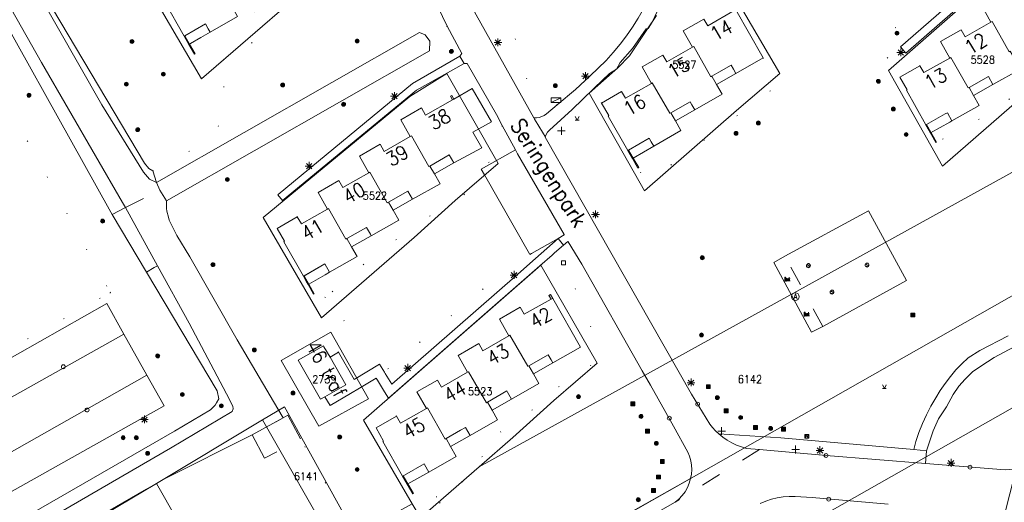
# Model space of a CAD drawing. Header units: metres. Extents: x 3 to 114181, y 112716 to 476231.
# Tile 62 of 90: x 112667 to 112793, y 475675 to 475737. Entities that reach past the tile are written whole.
import ezdxf
from ezdxf.enums import TextEntityAlignment as Align

# ---------------------------------------------------------------- set-up
doc = ezdxf.new("R2010")
doc.units = ezdxf.units.M
doc.header["$MEASUREMENT"] = 0
for name, pattern in [('DGN Style 1', [5.201608, 0.008655, -5.192953]), ('DGN Style 2', [8.654921, 5.192953, -3.461969]), ('DGN Style 3', [12.11689, 8.654921, -3.461969]), ('DGN Style 5', [6.058445, 2.596476, -3.461969])]:
    doc.linetypes.add(name, pattern=pattern)
for name, color, linetype, lineweight in [('Cultuurscheiding BGT', 3, 'DGN Style 1', 0), ('Functie scheiding OWT BGT', 4, 'DGN Style 5', 0), ('Functie scheiding WGD BGT', 7, 'DGN Style 5', 0), ('Functie scheiding WTD BGT', 5, 'DGN Style 5', 0), ('Insteeksloot BGT', 4, 'Continuous', 0), ('Kadasterperceelnummers', 14, 'Continuous', 0), ('Kadasterpercelen', 14, 'Continuous', 13), ('Kant algemeen verharding BGT', 7, 'Continuous', 0), ('Kant water BGT', 4, 'Continuous', 0), ('Luifel H1 BGT', 1, 'DGN Style 3', 13), ('Muur BGT', 1, 'Continuous', 13), ('Overkapping H1 BGT', 9, 'DGN Style 2', 0), ('Pand BGT', 7, 'Continuous', 13), ('Symbool Afvalbak BGT', 5, 'Continuous', 0), ('Symbool Bank BGT', 2, 'Continuous', 0), ('Symbool Boom BGT', 3, 'Continuous', 0), ('Symbool Brievenbus BGT', 3, 'Continuous', 0), ('Symbool Inspectieput BGT', 5, 'Continuous', 0), ('Symbool Kast BGT', 7, 'Continuous', 0), ('Symbool Kolk BGT', 5, 'Continuous', 0), ('Symbool Lichtmast BGT', 7, 'Continuous', 0), ('Symbool Paal - Steen BGT', 7, 'Continuous', 0), ('Symbool Speelvoorziening BGT', 30, 'Continuous', 0), ('Symbool Verkeersbordpaal BGT', 7, 'Continuous', 0), ('Symbool Verklikker Transportleiding BGT', 5, 'Continuous', 0), ('Tekst Nummeraanduidingsreeks BGT', 7, 'Continuous', 0), ('Tekst Nummeraanduidingsreeks bijzonder BGT', 7, 'Continuous', 0), ('Tekst ORL Straatnaam BGT', 3, 'Continuous', 0), ('Tussenmuur BGT', 7, 'Continuous', 13), ('Walbescherming BGT', 5, 'Continuous', 13)]:
    doc.layers.add(name, color=color, linetype=linetype, lineweight=lineweight)
doc.styles.add('Style-STANDARD', font='STANDARD.shx')

# ---------------------------------------------------------------- blocks, each defined once
blk = doc.blocks.new('CELQ31')
at = {"layer": 'Symbool Verklikker Transportleiding BGT'}
for p, q in [((0, 0), (-0.025, 0.05)), ((-0.025, 0), (0.025, 0)), ((0, 0), (0.025, 0.05))]:
    blk.add_line(p, q, dxfattribs=at)
blk = doc.blocks.new('CELQ70')
at = {"layer": 'Symbool Kast BGT'}
for p, q in [((-0.062, 0.031), (0.062, 0.031)), ((-0.062, -0.031), (-0.062, 0.031)), ((-0.062, -0.031), (0.062, 0.031)), ((0.062, -0.031), (0.062, 0.031)), ((-0.062, -0.031), (0.062, -0.031))]:
    blk.add_line(p, q, dxfattribs=at)
blk = doc.blocks.new('CELQ49')
at = {"layer": 'Symbool Afvalbak BGT'}
blk.add_circle((0, 0), 0.05, dxfattribs=at)
at = {"layer": 'Symbool Afvalbak BGT', "style": 'Style-STANDARD'}
blk.add_text('A', height=0.0667, dxfattribs=at).set_placement((0.003, 0.003), align=Align.MIDDLE_CENTER)
blk = doc.blocks.new('CELQ21')
at = {"layer": 'Symbool Lichtmast BGT'}
for p, q in [((-0.05, 0), (0.05, 0)), ((0.035, -0.034), (-0.035, 0.034)), ((0.035, 0.034), (-0.035, -0.034)), ((0, 0.053), (0, -0.047))]:
    blk.add_line(p, q, dxfattribs=at)
blk = doc.blocks.new('CELQ30')
at = {"layer": 'Symbool Verkeersbordpaal BGT'}
for p, q in [((-0.05, 0), (0.05, 0)), ((0, 0.05), (0, -0.05))]:
    blk.add_line(p, q, dxfattribs=at)
blk = doc.blocks.new('CELQ20')
at = {"layer": 'Symbool Paal - Steen BGT', "flags": 128}
for points in [[(-0.025, -0.025), (-0.025, 0.025), (0.025, 0.025), (0.025, -0.025)], [(-0.018, -0.018), (-0.018, 0.018), (0.018, 0.018), (0.018, -0.018)], [(-0.011, -0.011), (-0.011, 0.011), (0.011, 0.011), (0.011, -0.011)], [(-0.004, -0.004), (-0.004, 0.004), (0.004, 0.004), (0.004, -0.004)]]:
    blk.add_lwpolyline(points, close=True, dxfattribs=at)
blk = doc.blocks.new('CELQ72')
at = {"layer": 'Symbool Inspectieput BGT', "flags": 128}
blk.add_lwpolyline([(0.025, 0.025), (-0.025, 0.025), (-0.025, -0.025), (0.025, -0.025)], close=True, dxfattribs=at)
blk = doc.blocks.new('CELQ24_1')
at = {"layer": 'Symbool Kolk BGT'}
blk.add_circle((0, 0), 0.025, dxfattribs=at)
blk = doc.blocks.new('CELQ64')
at = {"layer": 'Symbool Brievenbus BGT'}
for p, q in [((-0.025, 0.031), (0.025, 0.031)), ((-0.025, -0.019), (-0.025, 0.031)), ((-0.025, 0.031), (-0.007, 0.005)), ((-0.025, -0.019), (-0.007, 0.005)), ((0.025, 0.031), (0.007, 0.005)), ((0.007, 0.005), (0.025, -0.019)), ((0.025, 0.031), (0.025, -0.019)), ((0.025, -0.019), (-0.025, -0.019))]:
    blk.add_line(p, q, dxfattribs=at)
blk.add_arc((0, 0.025), 0.0125, 233.7105, 306.2901, dxfattribs=at)
blk = doc.blocks.new('BGT_SP')
at = {"layer": 'Symbool Speelvoorziening BGT'}
blk.add_circle((0, 0), 0.025, dxfattribs=at)
at = {"layer": 'Symbool Speelvoorziening BGT', "style": 'Style-STANDARD', "width": 1.060836}
blk.add_text('S', height=0.0471, dxfattribs=at).set_placement((0.001, 0.003), align=Align.MIDDLE_CENTER)
blk = doc.blocks.new('BGT_BK')
at = {"layer": 'Symbool Bank BGT', "style": 'Style-STANDARD', "width": 0.399371}
blk.add_text('Bank', height=0.05, dxfattribs=at).set_placement((0.011, 0), align=Align.MIDDLE_CENTER)
blk = doc.blocks.new('CELA07')
at = {"layer": 'Symbool Boom BGT'}
for radius in [0.025, 0.018, 0.011, 0.00407]:
    blk.add_circle((0, 0), radius, dxfattribs=at)

msp = doc.modelspace()

# ---------------------------------------------------------------- linework, layer by layer
at = {"layer": 'Cultuurscheiding BGT', "flags": 128}
for points in [[(112622.55, 475812.53), (112621.41, 475811.73), (112619.95, 475810.53), (112619.32, 475809.93), (112618.89, 475809.39), (112618.64, 475808.81), (112618.6, 475808.19), (112622.23, 475801.54), (112635.97, 475777.05), (112652.08, 475748.89), (112667.11, 475723.1), (112678.63, 475702.02)], [(112705.7, 475762.19), (112707.71, 475759.82), (112709.72, 475756.91), (112713.01, 475749.3), (112713.04, 475749.23), (112713.86, 475748.9), (112714.02, 475747.88), (112708.55, 475745.46), (112707.58, 475745.03), (112707.61, 475744.65), (112707.66, 475743.98), (112705.61, 475742.84), (112695.62, 475737.29), (112696.66, 475734.95), (112696.99, 475734.21), (112693.33, 475731.98)], [(112791.04, 475746.76), (112789.83, 475744.53), (112786.95, 475742.31), (112782.46, 475738.63), (112777.18, 475734.06), (112777.72, 475733.25), (112778.86, 475731.55), (112780.04, 475729.68)], [(112736.04, 475726.13), (112732.54, 475728.41), (112731.31, 475731.52), (112730.7, 475734.42), (112729.08, 475738.23)], [(112721.89, 475736.21), (112721.4, 475736.03), (112721.38, 475736.02), (112719.08, 475735.11)], [(112807.58, 475733.1), (112807.16, 475733), (112805.3, 475732.54), (112803.16, 475733.05), (112803.04, 475733.03), (112802.39, 475732.92), (112800.54, 475732.61), (112798.98, 475731.79), (112791.4, 475724.18), (112790.87, 475724.66), (112786.71, 475722.32), (112784.74, 475721.33)], [(112684.08, 475717.65), (112684.47, 475717.67), (112691.3, 475721.6), (112691.15, 475721.98), (112691.21, 475722.04), (112693.11, 475724.02), (112693.33, 475731.98)], [(112693.33, 475731.98), (112689.43, 475732.63)], [(112762.47, 475732.17), (112764.46, 475728.7), (112748.38, 475716.73), (112747.43, 475716.22), (112746.4, 475718.01)], [(112782.61, 475731.13), (112780.81, 475732.75)], [(112741.72, 475726.36), (112740.68, 475728.16)], [(112728.97, 475723.46), (112728.84, 475721.18), (112727.89, 475719.03), (112726.82, 475718.57), (112726.23, 475717.88), (112724.49, 475715.23), (112723.88, 475714.29), (112722.69, 475713.57), (112722.56, 475713.52), (112720.74, 475712.8), (112718.18, 475710.55), (112713.6, 475707.77), (112706.28, 475701.38)], [(112702.65, 475711.73), (112700.76, 475713.82)], [(112735.36, 475706.81), (112736.15, 475706.26), (112736.39, 475706.09), (112740.11, 475699.22), (112740.15, 475698.89), (112740.52, 475696.35), (112740.52, 475696.32), (112740.54, 475696.2), (112740.57, 475696.02), (112740.12, 475694.73), (112739.78, 475693.78), (112740.49, 475692.37), (112740.51, 475692.32), (112740.31, 475692.21), (112734.68, 475689.05), (112735.11, 475688.29), (112728.59, 475684.45), (112729.57, 475682.82), (112729.59, 475682.78), (112729.38, 475682.65), (112723.96, 475679.53), (112724.56, 475678.43), (112724.68, 475678.22), (112723.52, 475677.53), (112720.56, 475675.77)], [(112678.63, 475702.02), (112683.13, 475704.57), (112683.27, 475704.65)], [(112730.95, 475704.39), (112729.88, 475704.82), (112728.77, 475704.38), (112713.83, 475691.81)], [(112633.14, 475670.8), (112633.29, 475670.89), (112650.38, 475680.58), (112647.99, 475684.79), (112678.63, 475702.02)], [(112678.63, 475702.02), (112678.17, 475700.59)], [(112706.28, 475701.38), (112704.83, 475701.86)], [(112707.94, 475694.34), (112707.89, 475694.47), (112709.81, 475696.07), (112709.39, 475697.72), (112707.04, 475699.87), (112706.5, 475700.37), (112706.28, 475701.38)], [(112715.38, 475686.12), (112714.38, 475688.43)], [(112700.82, 475685.93), (112701.43, 475686.27), (112703.06, 475683.19), (112703.16, 475683), (112714.6, 475663.11), (112716.2, 475660.32)], [(112720.56, 475675.77), (112717.56, 475676.2)], [(112716.2, 475660.32), (112725.61, 475665.73), (112720.85, 475675.2), (112720.56, 475675.77)]]:
    msp.add_lwpolyline(points, dxfattribs=at)
at = {"layer": 'Functie scheiding OWT BGT', "flags": 128}
for points in [[(112678.87, 475712.05), (112680.57, 475712.93)], [(112684.69, 475705.46), (112684.28, 475705.22), (112683.27, 475704.65)]]:
    msp.add_lwpolyline(points, dxfattribs=at)
at = {"layer": 'Functie scheiding WGD BGT', "flags": 128}
for points in [[(112770.12, 475697.65), (112765.27, 475706.67)], [(112762.02, 475681.85), (112751.18, 475675.1)], [(112781.84, 475681.86), (112783.43, 475681.68)]]:
    msp.add_lwpolyline(points, dxfattribs=at)
at = {"layer": 'Functie scheiding WTD BGT', "flags": 128}
for points in [[(112685.01, 475715.15), (112684.56, 475716.14)], [(112680.57, 475712.93), (112685.01, 475715.15)], [(112685.01, 475715.15), (112685.87, 475713.8)]]:
    msp.add_lwpolyline(points, dxfattribs=at)
at = {"layer": 'Insteeksloot BGT', "flags": 128}
for points in [[(112624.65, 475820.7), (112635.21, 475803.41), (112649.91, 475777.45), (112667.32, 475745.1), (112683.02, 475718.62), (112683.59, 475717.93), (112684.08, 475717.65)], [(112678.87, 475712.05), (112678.7, 475712.34), (112659.85, 475746.1), (112642.79, 475775.44), (112625.24, 475807.79), (112622.55, 475812.53)], [(112684.08, 475717.65), (112684.56, 475716.14)], [(112683.27, 475704.65), (112678.87, 475712.05)], [(112683.27, 475704.65), (112692.37, 475689.38), (112692.57, 475688.36), (112692.26, 475687.85), (112692.09, 475687.56), (112691.49, 475686.96), (112686.86, 475684.23), (112649.98, 475662.96), (112619.31, 475645.46), (112614.19, 475642.54), (112570.6, 475617.26), (112566.23, 475614.72), (112543.64, 475601.66), (112543.85, 475600.48)]]:
    msp.add_lwpolyline(points, dxfattribs=at)
at = {"layer": 'Kadasterpercelen', "linetype": 'Continuous', "flags": 128}
for points in [[(112705.71, 475762.1), (112713.03, 475749.31), (112707.48, 475744.54), (112702.23, 475739.78), (112690.33, 475729.47), (112683.17, 475741.8)], [(112795.74, 475745.59), (112802.9, 475733.36), (112797.35, 475728.57), (112785.52, 475718.26), (112778.58, 475730.53)], [(112721.86, 475730.14), (112728.45, 475718.61), (112722.91, 475713.84), (112717.65, 475709.07), (112705.76, 475698.76), (112698.28, 475711.64), (112717.08, 475727.2)], [(112806.26, 475724), (112726, 475679.64), (112718.45, 475673.09), (112717.41, 475674.89), (112710.12, 475670.86), (112717.37, 475657.78), (112719.71, 475659.11), (112801.61, 475705.65)], [(112733.93, 475705.54), (112741.14, 475692.94), (112735.6, 475688.17), (112730.34, 475683.41), (112726, 475679.64), (112718.45, 475673.09), (112717.41, 475674.89), (112711.17, 475685.62)], [(112700.57, 475693.28), (112705.43, 475684.84), (112711.78, 475688.37), (112706.94, 475696.93)], [(112761.85, 475668.66), (112767.64, 475668.48), (112774.12, 475657.13), (112773.26, 475654.56), (112761.42, 475647.79), (112771.25, 475630.4), (112781.34, 475627.9), (112782.47, 475631.24), (112783.78, 475635.26), (112797.35, 475688.82)], [(112707.46, 475669.39), (112698.19, 475685.65), (112700.99, 475687.33), (112710.12, 475670.86)], [(112698.19, 475685.65), (112684.56, 475677.51), (112701.1, 475648.51), (112714.89, 475656.36), (112707.46, 475669.39)], [(112701.1, 475648.51), (112694.5, 475644.74), (112678.03, 475673.61), (112684.56, 475677.51)]]:
    msp.add_lwpolyline(points, close=True, dxfattribs=at)
for points in [[(112755.47, 475745.81), (112764.61, 475730.17), (112759.07, 475725.38), (112747.24, 475715.07), (112740.15, 475727.61), (112743.83, 475730.87), (112745.32, 475732.42), (112747.62, 475735.88), (112748.77, 475737.6)], [(112719.71, 475659.11), (112801.61, 475705.65)], [(112797.35, 475688.82), (112761.85, 475668.66)]]:
    msp.add_lwpolyline(points, dxfattribs=at)
at = {"layer": 'Kant algemeen verharding BGT', "flags": 128}
for points in [[(112721.89, 475736.21), (112719.53, 475741.16), (112719.42, 475741.21), (112716.01, 475742.83), (112713.85, 475750.48), (112713.24, 475752.63), (112715.23, 475755.86), (112714.45, 475759.38), (112713.16, 475764.78), (112712.11, 475768.03), (112712.04, 475767.96), (112711.98, 475767.9), (112710.23, 475766.23), (112705.7, 475762.19)], [(112725.77, 475758.95), (112722.24, 475755.84), (112719.98, 475753.85), (112720.08, 475753.46), (112721.28, 475748.77), (112721.82, 475746.86), (112722.44, 475744.97), (112723.13, 475743.11), (112723.88, 475741.27), (112724.71, 475739.46), (112725.6, 475737.68), (112733.01, 475724.47), (112733.36, 475724.46), (112733.71, 475724.51), (112734.05, 475724.61), (112734.36, 475724.76), (112734.65, 475724.96), (112736.04, 475726.13)], [(112736.04, 475726.13), (112738.36, 475728.09), (112740.27, 475729.87), (112742.3, 475731.84), (112743.22, 475732.85), (112744.09, 475733.9), (112744.92, 475734.98), (112745.7, 475736.1), (112746.43, 475737.25), (112747.11, 475738.44), (112750.24, 475743.53), (112750.76, 475744.21), (112751.32, 475744.85), (112751.93, 475745.46), (112752.57, 475746.03), (112753.24, 475746.56), (112762.37, 475751.92)], [(112740.68, 475728.16), (112740.81, 475728.29), (112742.74, 475730.16), (112743.63, 475730.69), (112744.09, 475731.58), (112745.71, 475733.38), (112747.44, 475735.9), (112747.71, 475735.93), (112748.21, 475736.76), (112749.27, 475739.02), (112750.57, 475741.39), (112751.06, 475741.57), (112751.84, 475742.4), (112751.78, 475742.77), (112752.26, 475743.45), (112752.79, 475744.09), (112753.37, 475744.69), (112754.01, 475745.24), (112754.68, 475745.73), (112754.71, 475745.74)], [(112780.81, 475732.75), (112780.13, 475733.57), (112793.53, 475745.29), (112794.14, 475745.83), (112794.12, 475745.85), (112791.04, 475746.76)], [(112780.81, 475732.75), (112795.22, 475745.39)], [(112700.76, 475713.82), (112700.14, 475714.57), (112700.2, 475714.62), (112717.46, 475728.87), (112723.51, 475732.39), (112723.76, 475732.71), (112721.89, 475736.21)], [(112723.51, 475732.39), (112723.56, 475732.31), (112724.07, 475731.45), (112724.45, 475731.42), (112728.21, 475724.87), (112728.97, 475723.46)], [(112700.76, 475713.82), (112717.97, 475728), (112724.07, 475731.45)], [(112740.68, 475728.16), (112737.93, 475725.54), (112735.02, 475722.88), (112734.8, 475722.61), (112734.62, 475722.32), (112734.49, 475721.99), (112753.25, 475688.98), (112755.62, 475685.12), (112755.98, 475684.68), (112756.36, 475684.25), (112756.77, 475683.86), (112764.75, 475683.36), (112781.84, 475681.86), (112782.07, 475682.88), (112782.46, 475684.05), (112782.92, 475685.19), (112783.44, 475686.32), (112784.02, 475687.41), (112784.65, 475688.48), (112785.21, 475689.43), (112785.83, 475690.35), (112786.51, 475691.23), (112787.23, 475692.07), (112788, 475692.86), (112788.82, 475693.61), (112790.31, 475694.58), (112793.93, 475696.46)], [(112734.49, 475721.99), (112734.46, 475722.04), (112734.25, 475722.4), (112733.54, 475723.59), (112733.11, 475724.3), (112733.01, 475724.47)], [(112730.95, 475704.39), (112733.23, 475706.39), (112736.15, 475708.95), (112732.74, 475707.02), (112732.53, 475706.89), (112732.47, 475707), (112726.67, 475717.14), (112726.26, 475717.86), (112730.65, 475720.35), (112728.97, 475723.46)], [(112736.15, 475708.95), (112736.92, 475709.42), (112736.94, 475709.43), (112736.91, 475709.48), (112730.94, 475719.84), (112730.65, 475720.35)], [(112780.87, 475703.56), (112770.12, 475697.65), (112768.7, 475696.93), (112763.86, 475705.88), (112765.27, 475706.67), (112775.99, 475712.52), (112780.87, 475703.56)], [(112717.6, 475657.89), (112734.39, 475667.56), (112753.16, 475678.11), (112753.26, 475678.69), (112753.3, 475679.27), (112753.27, 475679.84), (112753.18, 475680.42), (112753.02, 475680.98), (112752.8, 475681.52), (112750.98, 475684.87), (112748, 475690.13), (112746.95, 475691.98), (112739.19, 475705.64), (112737.43, 475708.52), (112737.39, 475708.58), (112736.85, 475708.12), (112735.69, 475707.1), (112735.36, 475706.81)], [(112736.15, 475708.95), (112736.85, 475708.12)], [(112714.38, 475688.43), (112733.8, 475705.45), (112735.36, 475706.81)], [(112713.83, 475691.81), (112713.95, 475691.61), (112714.79, 475690.24), (112730.95, 475704.39)], [(112678.17, 475700.59), (112649.45, 475684.33), (112651.55, 475680.53), (112680.38, 475696.66), (112678.17, 475700.59)], [(112683.34, 475691.42), (112680.38, 475696.66)], [(112793.57, 475679.26), (112794.07, 475679.27), (112794.57, 475679.34), (112794.62, 475679.54), (112798.76, 475696.05), (112798.05, 475696.19), (112797.86, 475696.23), (112797.6, 475696.15), (112794.51, 475694.9), (112794, 475694.66), (112792.15, 475693.67), (112790.43, 475692.58), (112789.36, 475691.82), (112788.42, 475690.9), (112787.62, 475690), (112786.87, 475688.9), (112786.01, 475687.35), (112785.01, 475685.78), (112784.3, 475684.27), (112783.43, 475681.68), (112783.34, 475680.06), (112793.57, 475679.26)], [(112706.85, 475693.71), (112707.94, 475694.34)], [(112707.94, 475694.34), (112709.97, 475690.83), (112713.22, 475692.82), (112713.83, 475691.81)], [(112665.34, 475681.2), (112658.41, 475677.42), (112612.68, 475651.62), (112614.85, 475647.77), (112685.55, 475687.47), (112683.34, 475691.42), (112665.34, 475681.2)], [(112714.38, 475688.43), (112713.85, 475689.28), (112712.96, 475690.75), (112712.79, 475691.03), (112710.65, 475689.72), (112709.5, 475689.05), (112706.85, 475687.52), (112706.2, 475688.64)], [(112762.02, 475681.85), (112760.35, 475682), (112759.7, 475682.18), (112759.06, 475682.42), (112758.45, 475682.7), (112757.86, 475683.04), (112757.3, 475683.43), (112756.77, 475683.86)], [(112783.34, 475680.06), (112770.55, 475681.09), (112762.02, 475681.85)], [(112751.18, 475675.1), (112751.65, 475675.49), (112752.08, 475675.93), (112752.44, 475676.43), (112752.75, 475676.96), (112752.99, 475677.52), (112753.16, 475678.11)], [(112751.18, 475675.1), (112717.03, 475655.65), (112699.53, 475645.78), (112668.61, 475628.09), (112645.84, 475615.21), (112599.34, 475588.62), (112575.92, 475575.39), (112563.02, 475568.06), (112562.58, 475567.84), (112562.12, 475567.67), (112561.64, 475567.56), (112561.15, 475567.52), (112560.66, 475567.53), (112560.18, 475567.61)], [(112762.09, 475674.92), (112762.8, 475675.22), (112763.53, 475675.46), (112764.28, 475675.64), (112765.05, 475675.76), (112765.82, 475675.82), (112766.59, 475675.81), (112768.78, 475675.67), (112778.51, 475674.82)]]:
    msp.add_lwpolyline(points, dxfattribs=at)
at = {"layer": 'Kant water BGT', "flags": 128}
for points in [[(112623.78, 475820.2), (112628.62, 475811.94), (112639.36, 475793.29), (112650.13, 475774.41), (112660.64, 475755.76), (112677.56, 475726.14), (112682.88, 475717.49), (112683.65, 475716.57), (112684.56, 475716.14)], [(112680.57, 475712.93), (112680.22, 475713.57), (112669.8, 475731.56), (112656.21, 475755.57), (112647.31, 475771.57), (112634.64, 475793.37), (112623.81, 475813.42), (112622.07, 475816.67), (112621.63, 475817.49), (112621.37, 475817.84), (112620.97, 475818.23)], [(112684.56, 475716.14), (112718.36, 475735.42), (112719.08, 475735.11)], [(112719.08, 475735.11), (112719.66, 475734.32), (112719.64, 475733.08), (112685.87, 475713.8)], [(112684.69, 475705.46), (112680.57, 475712.93)], [(112685.87, 475713.8), (112685.87, 475712.83), (112685.91, 475712.48), (112686.09, 475711.69), (112686.18, 475711.32), (112687.19, 475709.35), (112688.84, 475706.59), (112694.91, 475695.94), (112700.13, 475687.1), (112700.82, 475685.93)], [(112543.85, 475600.48), (112544.52, 475600.87), (112558.68, 475609.12), (112573.04, 475616.81), (112586.69, 475625.13), (112601.63, 475633.84), (112622.92, 475645.86), (112644.06, 475657.51), (112686.38, 475682.04), (112694.27, 475686.72), (112694.41, 475687.1), (112694.36, 475687.44), (112693.99, 475688.15), (112693.93, 475688.26), (112688.75, 475698.1), (112684.69, 475705.46)], [(112669.43, 475668.53), (112675.26, 475672.12), (112683.3, 475676.76), (112685.6, 475678.08), (112696.85, 475683.73), (112700.82, 475685.93)]]:
    msp.add_lwpolyline(points, dxfattribs=at)
at = {"layer": 'Luifel H1 BGT', "flags": 128}
for points in [[(112690.87, 475736.51), (112688.21, 475734.98)], [(112691.22, 475735.9), (112690.87, 475736.51)], [(112691.47, 475735.46), (112691.22, 475735.9)], [(112688.21, 475734.98), (112688.12, 475734.93)], [(112688.12, 475734.93), (112688.73, 475733.87), (112688.81, 475733.92)], [(112688.95, 475734), (112690.26, 475734.76)], [(112690.26, 475734.76), (112691.47, 475735.46)], [(112688.81, 475733.92), (112688.95, 475734)], [(112758.38, 475731.21), (112756.8, 475730.31)], [(112758.65, 475730.72), (112758.38, 475731.21)], [(112758.97, 475730.17), (112758.65, 475730.72)], [(112756.8, 475730.31), (112755.9, 475729.79)], [(112755.9, 475729.79), (112756.49, 475728.75)], [(112756.49, 475728.75), (112758.97, 475730.17)], [(112791.39, 475729.77), (112788.91, 475728.37)], [(112791.98, 475728.73), (112791.39, 475729.77)], [(112788.91, 475728.37), (112789.5, 475727.33), (112791.98, 475728.73)], [(112753.1, 475726.53), (112750.62, 475725.11)], [(112750.62, 475725.11), (112751.2, 475724.07), (112753.68, 475725.49)], [(112753.33, 475726.11), (112753.1, 475726.53)], [(112753.68, 475725.49), (112753.33, 475726.11)], [(112785.85, 475724.95), (112783.46, 475723.59)], [(112786.72, 475724.06), (112786.13, 475725.1), (112785.85, 475724.95)], [(112783.37, 475723.54), (112783.96, 475722.51), (112786.45, 475723.91)], [(112783.46, 475723.59), (112783.37, 475723.54)], [(112786.45, 475723.91), (112786.72, 475724.06)], [(112747.84, 475721.84), (112745.19, 475720.31)], [(112748.43, 475720.8), (112748.1, 475721.39), (112747.84, 475721.84)], [(112745.79, 475719.27), (112748.43, 475720.8)], [(112720.25, 475717.26), (112722.77, 475718.66), (112722.17, 475719.71), (112719.67, 475718.26)], [(112745.19, 475720.31), (112745.1, 475720.26)], [(112745.1, 475720.26), (112745.7, 475719.22), (112745.71, 475719.22)], [(112745.71, 475719.22), (112745.79, 475719.27)], [(112719.67, 475718.26), (112720.25, 475717.26)], [(112716.85, 475715.04), (112714.36, 475713.62)], [(112714.96, 475712.58), (112717.45, 475713.99), (112716.85, 475715.04)], [(112714.36, 475713.62), (112714.96, 475712.58)], [(112712.03, 475709.51), (112711.53, 475710.37), (112709.03, 475708.95), (112709.62, 475707.9)], [(112709.62, 475707.9), (112712.13, 475709.32)], [(112712.13, 475709.32), (112712.03, 475709.51)], [(112706.2, 475705.69), (112703.7, 475704.26)], [(112706.8, 475704.64), (112706.2, 475705.69)], [(112703.48, 475704.13), (112703.43, 475704.11)], [(112703.43, 475704.11), (112703.84, 475703.39)], [(112703.52, 475704.16), (112703.48, 475704.13)], [(112703.7, 475704.26), (112703.52, 475704.16)], [(112704.12, 475703.1), (112706.21, 475704.3)], [(112706.21, 475704.3), (112706.8, 475704.64)], [(112703.84, 475703.39), (112704.03, 475703.06)], [(112704.03, 475703.06), (112704.12, 475703.1)], [(112735.24, 475693.36), (112734.86, 475694.03), (112732.38, 475692.61), (112732.98, 475691.56)], [(112732.98, 475691.56), (112735.46, 475692.98)], [(112735.46, 475692.98), (112735.24, 475693.36)], [(112729.57, 475689.37), (112727.07, 475687.94)], [(112729.64, 475689.24), (112729.57, 475689.37)], [(112730.16, 475688.32), (112729.64, 475689.24)], [(112727.07, 475687.94), (112727.66, 475686.9)], [(112727.66, 475686.9), (112730.16, 475688.32)], [(112723.62, 475684.33), (112721.76, 475683.27)], [(112724.26, 475684.7), (112723.62, 475684.33)], [(112724.86, 475683.65), (112724.26, 475684.7)], [(112721.76, 475683.27), (112722.33, 475682.23)], [(112722.33, 475682.23), (112724.86, 475683.65)], [(112718.94, 475680.01), (112716.41, 475678.58)], [(112718.99, 475679.93), (112718.94, 475680.01)], [(112719.53, 475678.96), (112718.99, 475679.93)], [(112716.77, 475677.39), (112716.86, 475677.44), (112719.53, 475678.96)], [(112716.26, 475678.49), (112716.17, 475678.44)], [(112716.17, 475678.44), (112716.77, 475677.39)], [(112716.41, 475678.58), (112716.26, 475678.49)]]:
    msp.add_lwpolyline(points, dxfattribs=at)
at = {"layer": 'Muur BGT', "flags": 128}
for points in [[(112689.43, 475732.63), (112688.73, 475733.87), (112688.12, 475734.93)], [(112689.43, 475732.63), (112689.52, 475732.68), (112688.81, 475733.92), (112688.21, 475734.98)], [(112722.76, 475726.87), (112722.49, 475727.34), (112722.31, 475727.24), (112722.58, 475726.77)], [(112784.74, 475721.33), (112784.65, 475721.29), (112783.37, 475723.54)], [(112784.74, 475721.33), (112783.46, 475723.59)], [(112746.4, 475718.01), (112745.71, 475719.22), (112745.1, 475720.26)], [(112746.4, 475718.01), (112746.49, 475718.06), (112745.79, 475719.27), (112745.19, 475720.31)], [(112704.83, 475701.86), (112704.74, 475701.81), (112704.03, 475703.06), (112703.43, 475704.11)], [(112704.83, 475701.86), (112704.12, 475703.1), (112703.52, 475704.16)], [(112735.45, 475701.27), (112735.18, 475701.75), (112734.97, 475701.63), (112735.24, 475701.15)], [(112717.56, 475676.2), (112717.48, 475676.15), (112716.77, 475677.39), (112716.17, 475678.44)], [(112717.56, 475676.2), (112716.86, 475677.44), (112716.26, 475678.49)]]:
    msp.add_lwpolyline(points, dxfattribs=at)
at = {"layer": 'Overkapping H1 BGT', "flags": 128}
msp.add_lwpolyline([(112696.85, 475683.73), (112698.43, 475680.73), (112703.06, 475683.19), (112701.43, 475686.27), (112700.82, 475685.93), (112696.85, 475683.73)], dxfattribs=at)
at = {"layer": 'Pand BGT', "flags": 128}
for points in [[(112688.12, 475734.93), (112685.58, 475739.38), (112685.68, 475739.43), (112684.73, 475741.09)], [(112797.1, 475741.43), (112793.69, 475739.5), (112793.2, 475740.36), (112790.54, 475738.85), (112791.73, 475736.75)], [(112688.21, 475734.98), (112690.87, 475736.51), (112691.22, 475735.9), (112691.47, 475735.46), (112694.99, 475737.48), (112694.29, 475738.72), (112693.69, 475739.78)], [(112758.77, 475738.23), (112755.37, 475736.28), (112754.87, 475737.15), (112752.22, 475735.63), (112753.42, 475733.53)], [(112758.95, 475738.33), (112762.47, 475732.17)], [(112791.73, 475736.75), (112788.41, 475734.88), (112787.92, 475735.75), (112785.25, 475734.25), (112786.44, 475732.14)], [(112688.21, 475734.98), (112688.12, 475734.93)], [(112753.42, 475733.53), (112750.1, 475731.64), (112749.6, 475732.51), (112746.92, 475730.99), (112748.13, 475728.88)], [(112788.91, 475728.37), (112791.39, 475729.77), (112791.98, 475728.73), (112795.5, 475730.72), (112794.79, 475731.99), (112794.2, 475733.03)], [(112755.9, 475729.79), (112756.8, 475730.31), (112758.38, 475731.21), (112758.65, 475730.72), (112758.97, 475730.17), (112762.47, 475732.17)], [(112786.44, 475732.14), (112783.1, 475730.26), (112782.61, 475731.13)], [(112780.04, 475729.68), (112782.61, 475731.13)], [(112750.62, 475725.11), (112753.1, 475726.53), (112753.33, 475726.11), (112753.68, 475725.49), (112757.21, 475727.5), (112756.49, 475728.75), (112755.9, 475729.79)], [(112783.37, 475723.54), (112780.86, 475727.99), (112780.97, 475728.05), (112780.04, 475729.68)], [(112719.67, 475718.26), (112722.17, 475719.71), (112722.77, 475718.66), (112726.33, 475720.62), (112725.2, 475722.6), (112727.57, 475723.95), (112725.12, 475728.24), (112722.76, 475726.87)], [(112748.13, 475728.88), (112744.8, 475726.97), (112744.3, 475727.84), (112741.72, 475726.36)], [(112783.46, 475723.59), (112785.85, 475724.95), (112786.13, 475725.1), (112786.72, 475724.06), (112790.23, 475726.03), (112789.5, 475727.33), (112788.91, 475728.37)], [(112722.58, 475726.77), (112719.12, 475724.8), (112718.59, 475725.72), (112715.93, 475724.2), (112717.16, 475722.04)], [(112722.58, 475726.77), (112722.76, 475726.87)], [(112745.1, 475720.26), (112742.57, 475724.68), (112742.66, 475724.74), (112741.72, 475726.36)], [(112745.19, 475720.31), (112747.84, 475721.84), (112748.1, 475721.39), (112748.43, 475720.8), (112751.91, 475722.82), (112751.2, 475724.07), (112750.62, 475725.11)], [(112783.46, 475723.59), (112783.37, 475723.54)], [(112717.16, 475722.04), (112713.81, 475720.14), (112713.28, 475721.06), (112710.62, 475719.53), (112711.83, 475717.39)], [(112745.19, 475720.31), (112745.1, 475720.26)], [(112714.36, 475713.62), (112716.85, 475715.04), (112717.45, 475713.99), (112720.99, 475715.98), (112720.25, 475717.26), (112719.67, 475718.26)], [(112711.83, 475717.39), (112708.5, 475715.49), (112707.97, 475716.41), (112705.32, 475714.88), (112706.52, 475712.74)], [(112709.03, 475708.95), (112711.53, 475710.37), (112712.03, 475709.51), (112712.13, 475709.32), (112715.67, 475711.33), (112714.96, 475712.58), (112714.36, 475713.62)], [(112703.43, 475704.11), (112700.9, 475708.55), (112701, 475708.6), (112700.06, 475710.25), (112702.65, 475711.73)], [(112706.52, 475712.74), (112703.17, 475710.83), (112702.65, 475711.73)], [(112703.52, 475704.16), (112706.2, 475705.69), (112706.8, 475704.64), (112710.33, 475706.66), (112709.62, 475707.9), (112709.03, 475708.95)], [(112703.52, 475704.16), (112703.48, 475704.13), (112703.43, 475704.11)], [(112735.24, 475701.15), (112731.79, 475699.22), (112731.26, 475700.13), (112728.61, 475698.59), (112729.83, 475696.45)], [(112732.38, 475692.61), (112734.86, 475694.03), (112735.24, 475693.36), (112735.46, 475692.98), (112739, 475694.99), (112735.45, 475701.27)], [(112735.24, 475701.15), (112735.45, 475701.27)], [(112729.83, 475696.45), (112726.48, 475694.54), (112725.95, 475695.45), (112723.31, 475693.92), (112724.52, 475691.78)], [(112706.2, 475688.64), (112705.63, 475688.32), (112702.77, 475693.31), (112706.01, 475695.17), (112706.07, 475695.06), (112706.85, 475693.71)], [(112706.85, 475693.71), (112708.88, 475690.18), (112706.2, 475688.64)], [(112727.07, 475687.94), (112729.57, 475689.37), (112729.64, 475689.24), (112730.16, 475688.32), (112733.68, 475690.33), (112732.98, 475691.56), (112732.38, 475692.61)], [(112724.52, 475691.78), (112721.18, 475689.87), (112720.66, 475690.78), (112718.01, 475689.26), (112719.23, 475687.12)], [(112721.76, 475683.27), (112723.62, 475684.33), (112724.26, 475684.7), (112724.86, 475683.65), (112728.37, 475685.65), (112727.66, 475686.9), (112727.07, 475687.94)], [(112719.23, 475687.12), (112715.9, 475685.22), (112715.38, 475686.12)], [(112716.17, 475678.44), (112713.64, 475682.87), (112713.74, 475682.93), (112712.77, 475684.63), (112715.38, 475686.12)], [(112716.26, 475678.49), (112716.41, 475678.58), (112718.94, 475680.01), (112718.99, 475679.93), (112719.53, 475678.96), (112723.04, 475680.96), (112722.33, 475682.23), (112721.76, 475683.27)], [(112716.26, 475678.49), (112716.17, 475678.44)]]:
    msp.add_lwpolyline(points, dxfattribs=at)
at = {"layer": 'Tussenmuur BGT', "flags": 128}
for points in [[(112794.2, 475733.03), (112794.06, 475732.95), (112791.87, 475736.83), (112791.73, 475736.75)], [(112755.9, 475729.79), (112755.77, 475729.72), (112753.55, 475733.61), (112753.42, 475733.53)], [(112786.44, 475732.14), (112786.57, 475732.22), (112788.78, 475728.29), (112788.91, 475728.37)], [(112750.62, 475725.11), (112750.49, 475725.04), (112748.24, 475728.95), (112748.13, 475728.88)], [(112719.67, 475718.26), (112719.55, 475718.19), (112717.31, 475722.13), (112717.16, 475722.04)], [(112711.83, 475717.39), (112711.97, 475717.47), (112714.21, 475713.54), (112714.36, 475713.62)], [(112709.03, 475708.95), (112708.9, 475708.87), (112706.65, 475712.82), (112706.52, 475712.74)], [(112732.38, 475692.61), (112732.26, 475692.55), (112729.95, 475696.52), (112729.83, 475696.45)], [(112727.07, 475687.94), (112726.94, 475687.87), (112724.64, 475691.85), (112724.52, 475691.78)], [(112721.76, 475683.27), (112721.63, 475683.2), (112719.35, 475687.19), (112719.23, 475687.12)]]:
    msp.add_lwpolyline(points, dxfattribs=at)
at = {"layer": 'Walbescherming BGT', "flags": 128}
for points in [[(112719.08, 475735.11), (112718.36, 475735.42), (112684.56, 475716.14), (112683.65, 475716.57)], [(112685.87, 475712.83), (112685.87, 475713.8), (112719.64, 475733.08), (112719.66, 475734.32), (112719.08, 475735.11)], [(112656.27, 475660.74), (112663.67, 475664.97), (112669.43, 475668.53), (112675.26, 475672.12), (112683.3, 475676.76)]]:
    msp.add_lwpolyline(points, dxfattribs=at)

# ---------------------------------------------------------------- block references
at = {"layer": 'Symbool Afvalbak BGT', "xscale": 10, "yscale": 10, "zscale": 10}
msp.add_blockref('CELQ49', (112766.61, 475701.48), dxfattribs=at)
at = {"layer": 'Symbool Bank BGT', "xscale": 10, "yscale": 10, "zscale": 10}
for p in [(112765.46, 475703.73), (112767.94, 475699.25)]:
    msp.add_blockref('BGT_BK', p, dxfattribs=at)
at = {"layer": 'Symbool Boom BGT', "xscale": 10, "yscale": 10, "zscale": 10}
for p in [(112779.66, 475735.33), (112681.43, 475734.26), (112710.34, 475734.33), (112722.44, 475732.99), (112685.45, 475730.06), (112777.27, 475729.15), (112680.7, 475728.78), (112700.76, 475728.67), (112735.79, 475728.59), (112668.19, 475727.36), (112708.59, 475726.2), (112779.19, 475725.6), (112682.16, 475722.93), (112761.85, 475723.8), (112758.98, 475722.47), (112780.84, 475722.32), (112693.66, 475716.54), (112677.64, 475711.19), (112754.65, 475706.48), (112691.81, 475705.6), (112754.56, 475696.57), (112684.73, 475693.88), (112697.13, 475694.63), (112687.89, 475688.92), (112702.1, 475689.12), (112738.76, 475688.65), (112692.89, 475687.46), (112756.6, 475688.51), (112746.8, 475686.1), (112759.57, 475685.97), (112763.43, 475684.56), (112680.29, 475683.36), (112681.97, 475683.36), (112708.1, 475683.46), (112748.75, 475682.65), (112683.44, 475681.36), (112710.34, 475679.29), (112746.43, 475675.4)]:
    msp.add_blockref('CELA07', p, dxfattribs=at)
at = {"layer": 'Symbool Brievenbus BGT', "xscale": 10, "yscale": 10, "zscale": 10}
msp.add_blockref('CELQ64', (112768.07, 475683.49), dxfattribs=at)
at = {"layer": 'Symbool Inspectieput BGT', "xscale": 10, "yscale": 10, "zscale": 10}
msp.add_blockref('CELQ72', (112736.83, 475705.82), dxfattribs=at)
at = {"layer": 'Symbool Kast BGT', "xscale": 10, "yscale": 10, "zscale": 10}
msp.add_blockref('CELQ70', (112735.88, 475726.73), dxfattribs=at)
at = {"layer": 'Symbool Kolk BGT', "xscale": 10, "yscale": 10, "zscale": 10}
for p in [(112672.61, 475692.48), (112754.06, 475687.68), (112675.66, 475686.93), (112750.41, 475685.88), (112770.55, 475681.09), (112789.04, 475679.59), (112770.88, 475675.48)]:
    msp.add_blockref('CELQ24_1', p, dxfattribs=at)
at = {"layer": 'Symbool Lichtmast BGT', "xscale": 10, "yscale": 10, "zscale": 10}
for p in [(112728.41, 475734.12), (112780.16, 475732.85), (112739.65, 475729.79), (112715.12, 475727.23), (112704.17, 475718.26), (112740.94, 475712.02), (112730.48, 475704.26), (112716.83, 475692.31), (112753.21, 475690.44), (112683.02, 475685.69), (112769.77, 475681.74), (112786.6, 475680.11)]:
    msp.add_blockref('CELQ21', p, dxfattribs=at)
at = {"layer": 'Symbool Paal - Steen BGT', "xscale": 10, "yscale": 10, "zscale": 10}
for p in [(112781.69, 475699.13), (112755.43, 475689.92), (112745.74, 475687.71), (112757.71, 475686.82), (112747.63, 475684.22), (112761.48, 475684.69), (112765.09, 475684.47), (112749.53, 475680.31), (112749.03, 475678.33), (112748.4, 475676.6)]:
    msp.add_blockref('CELQ20', p, dxfattribs=at)
at = {"layer": 'Symbool Speelvoorziening BGT', "xscale": 10, "yscale": 10, "zscale": 10}
for p in [(112768.29, 475705.46), (112775.81, 475705.53), (112771.32, 475702.07)]:
    msp.add_blockref('BGT_SP', p, dxfattribs=at)
at = {"layer": 'Symbool Verkeersbordpaal BGT', "xscale": 10, "yscale": 10, "zscale": 10}
for p in [(112736.56, 475722.79), (112757.14, 475684.22), (112766.64, 475681.86)]:
    msp.add_blockref('CELQ30', p, dxfattribs=at)
at = {"layer": 'Symbool Verklikker Transportleiding BGT', "xscale": 10, "yscale": 10, "zscale": 10}
for p in [(112738.6, 475724.14), (112778.04, 475689.68)]:
    msp.add_blockref('CELQ31', p, dxfattribs=at)

# ---------------------------------------------------------------- texts
at = {"layer": 'Kadasterperceelnummers', "linetype": 'Continuous', "lineweight": 0, "style": 'Style-STANDARD'}
for s, p in [('5527', (112752.35, 475731.29)), ('5528', (112790.67, 475731.93)), ('5522', (112712.62, 475714.45)), ('2739', (112706.13, 475690.88)), ('6142', (112760.78, 475690.89)), ('5523', (112726.13, 475689.32)), ('6141', (112703.77, 475678.41))]:
    msp.add_text(s, height=1, dxfattribs=at).set_placement(p, align=Align.MIDDLE_CENTER)
at = {"layer": 'Tekst Nummeraanduidingsreeks BGT', "linetype": 'Continuous', "lineweight": 0, "style": 'Style-STANDARD'}
for s, rotation, p in [('14', 29.2, (112757.1, 475735.72)), ('12', 30.6, (112789.77, 475734)), ('15', 30.6, (112751.62, 475730.89)), ('13', 30.1, (112784.63, 475729.51)), ('16', 30.1, (112745.98, 475726.11)), ('38', 29.3, (112720.9, 475724.27)), ('39', 29.7, (112715.48, 475719.62)), ('40', 29.6, (112709.93, 475714.83)), ('41', 29.6, (112704.59, 475710.12)), ('42', 29.3, (112733.91, 475698.79)), ('43', 29.7, (112728.4, 475694.08)), ('44', 29.6, (112722.87, 475689.31)), ('45', 29.6, (112717.59, 475684.62))]:
    msp.add_text(s, height=1.8, rotation=rotation, dxfattribs=at).set_placement(p, align=Align.MIDDLE_CENTER)
at = {"layer": 'Tekst Nummeraanduidingsreeks bijzonder BGT', "linetype": 'Continuous', "lineweight": 0, "style": 'Style-STANDARD'}
msp.add_text('46 traf', height=1.8, rotation=299.3, dxfattribs=at).set_placement((112706.39, 475692.18), align=Align.MIDDLE_CENTER)
at = {"layer": 'Tekst ORL Straatnaam BGT', "linetype": 'Continuous', "lineweight": 0, "style": 'Style-STANDARD'}
msp.add_text('Seringenpark', height=2, rotation=302.2119, dxfattribs=at).set_placement((112730.76, 475724.07), align=Align.MIDDLE_LEFT)

doc.saveas('drawing.dxf')
